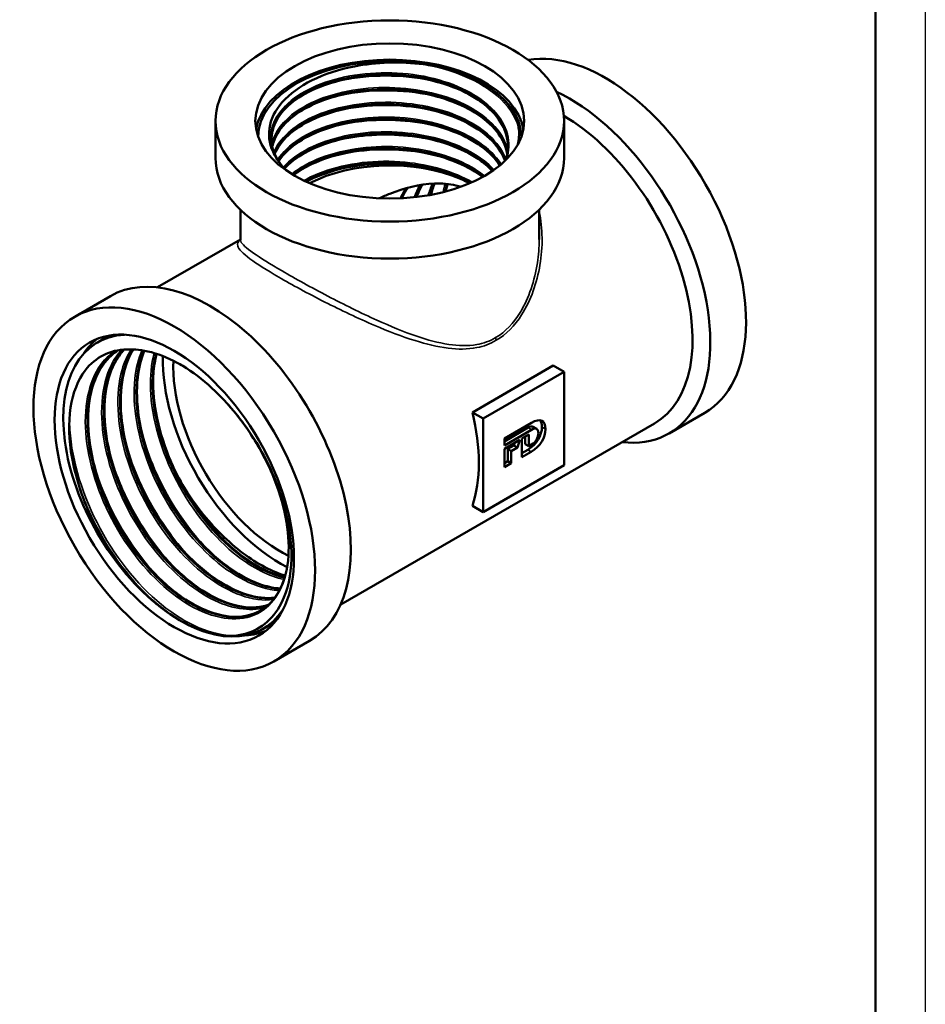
# Model space of a CAD drawing. Header units: millimetres. Extents: x -73 to 688, y -69 to 356.
# Tile 3 of 5: x 119 to 210, y 62 to 161. Entities that reach past the tile are written whole.
import ezdxf

# ---------------------------------------------------------------- set-up
doc = ezdxf.new("R2010")
doc.units = ezdxf.units.MM
for name, color, linetype, lineweight in [('Видимые тонкие (ГОСТ)', 7, 'Continuous', 35), ('Видимый контур (ГОСТ)', 7, 'Continuous', 50), ('Кромка (ГОСТ)', 7, 'Continuous', 50)]:
    doc.layers.add(name, color=color, linetype=linetype, lineweight=lineweight)

# ---------------------------------------------------------------- blocks, each defined once
blk = doc.blocks.new('Рамки ГОСТ_ граница 297x210')
at = {"layer": 'Кромка (ГОСТ)', "lineweight": 25}
blk.add_line((210, 297), (210, 0), dxfattribs=at)
at = {"layer": 'Кромка (ГОСТ)'}
blk.add_line((205, 5), (205, 292), dxfattribs=at)

msp = doc.modelspace()

# ---------------------------------------------------------------- linework, layer by layer
at = {"layer": 'Видимые тонкие (ГОСТ)'}
for p, q in [((170.462, 120.049), (170.108, 120.253)), ((171.857, 120.117), (171.504, 120.321)), ((170.437, 117.837), (170.083, 118.041))]:
    msp.add_line(p, q, dxfattribs=at)
msp.add_ellipse((167.21, 129.096), major_axis=(-0.252, 0.432), ratio=0.576682, start_param=0.782177, end_param=1.391387, dxfattribs=at)
for points, knots in [([(159.59, 156.765), (162.576, 156.251), (165.259, 155.107), (167.017, 153.584), (168.097, 152.649), (168.822, 151.576), (169.149, 150.463)], [2.615728, 2.615728, 2.615728, 2.615728, 3.321806, 3.321806, 3.321806, 3.755428, 3.755428, 3.755428, 3.755428]), ([(144.662, 147.65), (143.916, 149.2), (144.22, 150.906), (145.502, 152.34), (146.782, 153.773), (149.028, 154.922), (151.696, 155.494), (154.362, 156.066), (157.426, 156.056), (160.147, 155.454), (162.867, 154.852), (165.22, 153.662), (166.637, 152.158), (168.042, 150.667), (168.515, 148.88), (167.946, 147.209)], [0.523432, 0.523432, 0.523432, 0.523432, 1.246057, 1.246057, 1.246057, 1.968416, 1.968416, 1.968416, 2.690514, 2.690514, 2.690514, 3.412357, 3.412357, 3.412357, 4.12795, 4.12795, 4.12795, 4.12795]), ([(150.674, 154.99), (150.889, 155.044), (151.108, 155.094), (151.328, 155.141), (154.188, 155.749), (157.456, 155.75), (160.379, 155.131), (160.617, 155.08), (160.853, 155.026), (161.086, 154.967)], [8.203146, 8.203146, 8.203146, 8.203146, 8.2575127, 8.2575127, 8.2575127, 8.9616916, 8.9616916, 8.9616916, 9.0190463, 9.0190463, 9.0190463, 9.0190463]), ([(144.376, 148.826), (144.677, 149.991), (145.528, 151.111), (146.839, 152.025), (148.622, 153.269), (151.242, 154.121), (154.068, 154.362), (156.893, 154.604), (159.899, 154.233), (162.364, 153.325), (164.828, 152.418), (166.728, 150.981), (167.609, 149.347), (167.825, 148.947), (167.979, 148.537), (168.072, 148.121)], [7.208784, 7.208784, 7.208784, 7.208784, 7.738323, 7.738323, 7.738323, 8.458514, 8.458514, 8.458514, 9.178488, 9.178488, 9.178488, 9.898251, 9.898251, 9.898251, 10.074273, 10.074273, 10.074273, 10.074273]), ([(150.675, 153.506), (151.076, 153.607), (151.487, 153.696), (151.906, 153.772), (154.809, 154.3), (158.069, 154.214), (160.937, 153.521), (160.987, 153.509), (161.037, 153.497), (161.086, 153.485)], [14.4863314, 14.4863314, 14.4863314, 14.4863314, 14.5876906, 14.5876906, 14.5876906, 15.2900784, 15.2900784, 15.2900784, 15.3022317, 15.3022317, 15.3022317, 15.3022317]), ([(144.584, 147.962), (145.17, 149.314), (146.527, 150.557), (148.421, 151.448), (150.595, 152.47), (153.457, 153.018), (156.322, 152.947), (159.187, 152.877), (162.03, 152.188), (164.171, 151.033), (166.029, 150.03), (167.344, 148.683), (167.894, 147.236)], [13.586459, 13.586459, 13.586459, 13.586459, 14.212645, 14.212645, 14.212645, 14.931058, 14.931058, 14.931058, 15.649297, 15.649297, 15.649297, 16.272426, 16.272426, 16.272426, 16.272426]), ([(150.675, 152.023), (151.205, 152.156), (151.75, 152.268), (152.309, 152.358), (155.159, 152.818), (158.312, 152.691), (161.086, 152.002)], [20.7695167, 20.7695167, 20.7695167, 20.7695167, 20.9031812, 20.9031812, 20.9031812, 21.585417, 21.585417, 21.585417, 21.585417]), ([(144.96, 147.185), (145.936, 148.695), (147.931, 149.987), (150.459, 150.732), (152.987, 151.477), (156.026, 151.668), (158.84, 151.247), (161.652, 150.826), (164.215, 149.796), (165.907, 148.392), (166.53, 147.875), (167.034, 147.308), (167.407, 146.714)], [19.98014, 19.98014, 19.98014, 19.98014, 20.703413, 20.703413, 20.703413, 21.426472, 21.426472, 21.426472, 22.14899, 22.14899, 22.14899, 22.415214, 22.415214, 22.415214, 22.415214]), ([(150.677, 150.538), (151.553, 150.758), (152.474, 150.923), (153.42, 151.025), (155.962, 151.298), (158.668, 151.118), (161.086, 150.518)], [27.052702, 27.052702, 27.052702, 27.052702, 27.2739576, 27.2739576, 27.2739576, 27.8686023, 27.8686023, 27.8686023, 27.8686023]), ([(145.521, 146.428), (145.684, 146.61), (145.862, 146.787), (146.055, 146.959), (147.568, 148.31), (149.987, 149.327), (152.732, 149.754), (155.475, 150.18), (158.518, 150.011), (161.133, 149.275), (163.475, 148.616), (165.455, 147.505), (166.699, 146.158)], [26.382156, 26.382156, 26.382156, 26.382156, 26.473818, 26.473818, 26.473818, 27.193091, 27.193091, 27.193091, 27.911977, 27.911977, 27.911977, 28.555941, 28.555941, 28.555941, 28.555941]), ([(150.677, 149.055), (151.729, 149.318), (152.845, 149.503), (153.99, 149.596), (156.364, 149.789), (158.847, 149.589), (161.085, 149.034)], [33.3358873, 33.3358873, 33.3358873, 33.3358873, 33.6014167, 33.6014167, 33.6014167, 34.1517876, 34.1517876, 34.1517876, 34.1517876]), ([(146.374, 145.741), (146.776, 146.066), (147.229, 146.37), (147.731, 146.647), (149.757, 147.768), (152.539, 148.445), (155.408, 148.501), (158.273, 148.557), (161.198, 147.993), (163.481, 146.93), (164.335, 146.533), (165.097, 146.066), (165.746, 145.55)], [32.805039, 32.805039, 32.805039, 32.805039, 32.983349, 32.983349, 32.983349, 33.704142, 33.704142, 33.704142, 34.424046, 34.424046, 34.424046, 34.693602, 34.693602, 34.693602, 34.693602]), ([(150.677, 147.572), (151.948, 147.889), (153.312, 148.091), (154.705, 148.159), (156.858, 148.265), (159.07, 148.05), (161.084, 147.55)], [39.6190726, 39.6190726, 39.6190726, 39.6190726, 39.9395928, 39.9395928, 39.9395928, 40.4349729, 40.4349729, 40.4349729, 40.4349729]), ([(147.588, 145.08), (148.174, 145.417), (148.823, 145.719), (149.526, 145.976), (151.915, 146.85), (154.9, 147.201), (157.758, 146.931), (160.272, 146.693), (162.668, 145.975), (164.501, 144.916)], [39.248963, 39.248963, 39.248963, 39.248963, 39.461596, 39.461596, 39.461596, 40.184124, 40.184124, 40.184124, 40.81959, 40.81959, 40.81959, 40.81959]), ([(166.92, 129.03), (167.931, 129.622), (168.791, 130.529), (170.41, 133.076), (171.006, 134.832), (171.609, 138.417), (171.595, 140.269), (171.221, 141.986)], [-9.734769, -9.734769, -9.734769, -9.734769, -9.330907, -9.330907, -8.757837, -8.757837, -8.167457, -8.167457, -8.167457, -8.167457]), ([(141.219, 139.142), (140.966, 138.947), (140.875, 138.752), (141.047, 138.181), (141.446, 137.769), (142.867, 136.718), (143.846, 136.095), (146.397, 134.611), (148.005, 133.738), (151.328, 132.054), (153.029, 131.243), (156.082, 129.939), (157.442, 129.413), (159.896, 128.65), (160.999, 128.378), (163.064, 128.12), (164.032, 128.113), (165.646, 128.43), (166.308, 128.673), (166.92, 129.03)], [-3.938909, -3.938909, -3.938909, -3.938909, -3.524987, -3.524987, -2.973104, -2.973104, -2.46431, -2.46431, -1.909108, -1.909108, -1.375536, -1.375536, -0.939873, -0.939873, -0.5751, -0.5751, -0.244256, -0.244256, 0, 0, 0, 0]), ([(166.855, 129.3), (166.263, 128.954), (165.621, 128.725), (164.053, 128.442), (163.111, 128.472), (161.097, 128.776), (160.02, 129.073), (157.62, 129.889), (156.286, 130.442), (153.289, 131.798), (151.615, 132.633), (148.336, 134.349), (146.744, 135.228), (144.207, 136.702), (143.228, 137.309), (141.791, 138.313), (141.376, 138.691), (141.233, 139.04), (141.22, 139.096), (141.22, 139.148)], [0, 0, 0, 0, 0.244256, 0.244256, 0.5751, 0.5751, 0.939873, 0.939873, 1.375536, 1.375536, 1.909108, 1.909108, 2.46431, 2.46431, 2.973104, 2.973104, 3.524987, 3.524987, 3.638121, 3.638121, 3.638121, 3.638121]), ([(171.222, 139.15), (171.221, 138.373), (171.161, 137.59), (170.775, 135.048), (170.213, 133.296), (168.662, 130.768), (167.834, 129.873), (166.855, 129.3)], [8.505475, 8.505475, 8.505475, 8.505475, 8.757837, 8.757837, 9.330907, 9.330907, 9.734769, 9.734769, 9.734769, 9.734769]), ([(140.494, 121.992), (142.638, 119.432), (144.351, 116.278), (145.275, 113.218), (146.199, 110.159), (146.329, 107.215), (145.648, 105.031), (144.968, 102.847), (143.484, 101.438), (141.529, 101.114), (139.574, 100.79), (137.163, 101.554), (134.828, 103.248), (132.494, 104.941), (130.253, 107.553), (128.601, 110.527), (126.949, 113.5), (125.898, 116.815), (125.688, 119.763), (125.477, 122.711), (126.108, 125.274), (127.457, 126.905), (127.796, 127.315), (128.18, 127.666), (128.603, 127.955)], [0.523357, 0.523357, 0.523357, 0.523357, 1.203245, 1.203245, 1.203245, 1.88295, 1.88295, 1.88295, 2.562475, 2.562475, 2.562475, 3.241825, 3.241825, 3.241825, 3.921004, 3.921004, 3.921004, 4.600015, 4.600015, 4.600015, 5.278862, 5.278862, 5.278862, 5.449637, 5.449637, 5.449637, 5.449637]), ([(143.708, 102.18), (142.147, 101.75), (140.242, 102.05), (138.287, 103.059), (135.952, 104.264), (133.562, 106.473), (131.642, 109.219), (129.722, 111.964), (128.287, 115.226), (127.656, 118.312), (127.004, 121.506), (127.221, 124.487), (128.271, 126.58), (128.555, 127.147), (128.9, 127.647), (129.297, 128.077)], [8.781046, 8.781046, 8.781046, 8.781046, 9.348735, 9.348735, 9.348735, 10.026549, 10.026549, 10.026549, 10.70423, 10.70423, 10.70423, 11.405458, 11.405458, 11.405458, 11.5952, 11.5952, 11.5952, 11.5952]), ([(144.519, 102.97), (143.527, 102.858), (142.43, 103), (141.288, 103.406), (138.989, 104.223), (136.522, 106.1), (134.434, 108.637), (132.346, 111.173), (130.652, 114.352), (129.73, 117.493), (128.809, 120.632), (128.666, 123.712), (129.345, 126.074), (129.564, 126.834), (129.867, 127.518), (130.244, 128.115)], [15.160392, 15.160392, 15.160392, 15.160392, 15.498549, 15.498549, 15.498549, 16.179196, 16.179196, 16.179196, 16.859448, 16.859448, 16.859448, 17.539323, 17.539323, 17.539323, 17.758068, 17.758068, 17.758068, 17.758068]), ([(145.134, 103.881), (144.961, 103.891), (144.785, 103.908), (144.607, 103.932), (142.436, 104.226), (139.962, 105.603), (137.726, 107.775), (135.472, 109.965), (133.478, 112.949), (132.192, 116.083), (130.908, 119.212), (130.34, 122.469), (130.623, 125.152), (130.735, 126.209), (130.979, 127.175), (131.341, 128.021)], [21.555887, 21.555887, 21.555887, 21.555887, 21.611516, 21.611516, 21.611516, 22.289187, 22.289187, 22.289187, 22.972527, 22.972527, 22.972527, 23.654896, 23.654896, 23.654896, 23.923945, 23.923945, 23.923945, 23.923945]), ([(145.604, 104.995), (144.108, 105.332), (142.501, 106.132), (140.943, 107.34), (138.613, 109.146), (136.411, 111.851), (134.829, 114.876), (133.25, 117.893), (132.299, 121.207), (132.194, 124.109), (132.147, 125.428), (132.274, 126.657), (132.562, 127.748)], [27.960064, 27.960064, 27.960064, 27.960064, 28.415723, 28.415723, 28.415723, 29.097147, 29.097147, 29.097147, 29.776967, 29.776967, 29.776967, 30.085882, 30.085882, 30.085882, 30.085882]), ([(141.043, 99.396), (138.866, 99.221), (136.251, 100.192), (133.75, 102.113), (131.249, 104.034), (128.879, 106.893), (127.141, 110.107), (125.404, 113.32), (124.31, 116.866), (124.097, 120.02), (124.07, 120.421), (124.057, 120.816), (124.058, 121.202)], [2.615652, 2.615652, 2.615652, 2.615652, 3.279772, 3.279772, 3.279772, 3.943716, 3.943716, 3.943716, 4.60749, 4.60749, 4.60749, 4.691875, 4.691875, 4.691875, 4.691875]), ([(137.958, 107.981), (135.924, 110.095), (134.109, 112.775), (132.814, 115.62), (132.259, 116.839), (131.8, 118.085), (131.447, 119.323)], [28.6234475, 28.6234475, 28.6234475, 28.6234475, 29.1943382, 29.1943382, 29.1943382, 29.4388139, 29.4388139, 29.4388139, 29.4388139]), ([(136.324, 107.041), (135.566, 107.825), (134.837, 108.686), (134.156, 109.609), (132.223, 112.227), (130.686, 115.328), (129.808, 118.38)], [22.3402622, 22.3402622, 22.3402622, 22.3402622, 22.5527644, 22.5527644, 22.5527644, 23.1556286, 23.1556286, 23.1556286, 23.1556286]), ([(134.69, 106.095), (132.838, 108.02), (131.166, 110.409), (129.906, 112.971), (129.189, 114.429), (128.607, 115.938), (128.179, 117.435)], [16.0570769, 16.0570769, 16.0570769, 16.0570769, 16.576712, 16.576712, 16.576712, 16.8724433, 16.8724433, 16.8724433, 16.8724433]), ([(133.055, 105.152), (132.562, 105.661), (132.082, 106.203), (131.619, 106.774), (129.4, 109.515), (127.601, 112.909), (126.605, 116.266), (126.583, 116.341), (126.561, 116.417), (126.539, 116.492)], [9.7738915, 9.7738915, 9.7738915, 9.7738915, 9.9119532, 9.9119532, 9.9119532, 10.5743511, 10.5743511, 10.5743511, 10.589258, 10.589258, 10.589258, 10.589258]), ([(135.218, 100.842), (132.678, 102.366), (130.144, 104.916), (128.15, 107.972), (126.757, 110.109), (125.633, 112.484), (124.885, 114.849)], [3.138732, 3.138732, 3.138732, 3.138732, 3.801682, 3.801682, 3.801682, 4.265088, 4.265088, 4.265088, 4.265088])]:
    msp.add_open_spline(points, degree=3, knots=knots, dxfattribs=at)
for points in [[(165.542, 154.851), (166.909, 154.032), (167.964, 153.035), (168.629, 151.956)], [(159.218, 144.617), (159.01, 144.242), (158.828, 143.837), (158.676, 143.405)], [(160.473, 144.765), (160.322, 144.398), (160.193, 144.008), (160.086, 143.599)], [(161.779, 144.754), (161.703, 144.482), (161.637, 144.201), (161.581, 143.913)], [(163.155, 144.518), (163.147, 144.47), (163.139, 144.421), (163.132, 144.372)], [(139.594, 108.93), (138.42, 110.146), (137.316, 111.546), (136.347, 113.066)]]:
    msp.add_open_spline(points, degree=3, dxfattribs=at)
at = {"layer": 'Видимый контур (ГОСТ)'}
for p, q in [((138.721, 151.072), (138.721, 147.352)), ((173.721, 151.072), (173.721, 147.352)), ((141.221, 142.147), (141.221, 139.149)), ((171.221, 142.147), (171.221, 139.149)), ((141.221, 139.163), (132.892, 134.355)), ((128.173, 133.478), (124.583, 131.405)), ((127.687, 129.295), (126.874, 128.825)), ((172.646, 126.484), (164.514, 121.789)), ((173.721, 125.863), (165.59, 121.168)), ((173.721, 125.863), (172.646, 126.484)), ((173.721, 116.473), (173.721, 125.863)), ((164.514, 121.789), (165.59, 121.168)), ((187.858, 121.749), (184.269, 119.677)), ((165.59, 121.168), (165.59, 111.778)), ((167.727, 119.175), (170.451, 120.748)), ((182.815, 120.685), (151.292, 102.485)), ((170.108, 120.253), (167.727, 118.878)), ((170.462, 120.049), (167.727, 118.47)), ((170.977, 120.131), (170.624, 120.335)), ((167.727, 118.47), (167.727, 119.175)), ((167.727, 118.14), (169.275, 119.034)), ((168.772, 118.743), (168.69, 118.473)), ((169.275, 119.034), (169.043, 118.269)), ((169.49, 119.158), (170.181, 119.557)), ((169.49, 117.29), (169.49, 119.158)), ((169.827, 119.352), (169.827, 118.606)), ((170.181, 119.557), (170.181, 118.402)), ((167.727, 116.273), (167.727, 118.14)), ((168.69, 118.473), (168.064, 118.112)), ((168.418, 117.908), (168.064, 118.112)), ((168.064, 118.112), (168.064, 116.875)), ((169.043, 118.269), (168.418, 117.908)), ((168.418, 117.908), (168.418, 116.671)), ((169.043, 118.269), (168.69, 118.473)), ((170.083, 118.041), (169.49, 117.698)), ((170.437, 117.837), (169.49, 117.29)), ((170.181, 118.402), (169.827, 118.606)), ((170.181, 118.402), (170.462, 118.564)), ((168.064, 116.875), (167.727, 116.681)), ((168.418, 116.671), (168.064, 116.875)), ((165.59, 111.778), (173.721, 116.473)), ((168.418, 116.671), (167.727, 116.273)), ((164.514, 112.399), (165.59, 111.778)), ((144.307, 100.508), (143.494, 100.038)), ((148.173, 98.837), (144.583, 96.764))]:
    msp.add_line(p, q, dxfattribs=at)
for centre, major_axis in [((156.221, 151.072), (-17.5, 0)), ((156.221, 151.072), (-13.5, 0)), ((134.583, 114.085), (-10, 17.321)), ((134.583, 114.085), (-8.5, 14.722))]:
    msp.add_ellipse(centre, major_axis=major_axis, ratio=0.57735, dxfattribs=at)
for centre, major_axis, start_param, end_param in [((177.858, 139.07), (10, -17.321), 0, 2.934694), ((156.221, 149.439), (-13.5, 0), 3.246542, 6.178236), ((156.221, 149.439), (-13.22, 0), 3.148525, 6.276253), ((156.221, 149.439), (13.22, 0), 0.006932, 3.134661), ((174.269, 136.997), (10, -17.321), 5.880469, 8.731758), ((173.615, 136.62), (9.2, -15.935), 0, 2.349922), ((156.221, 147.352), (17.5, 0), 3.141593, 6.283185), ((156.221, 139.641), (12.055, 0), 0.940177, 2.3028), ((167.251, 132.946), (-7.572, 13.116), 0.283663, 0.402212), ((138.173, 116.157), (10, -17.321), 0, 3.141593), ((135.184, 114.432), (-8.31, 14.393), 5.995672, 9.712291), ((135.997, 114.901), (-8.5, 14.722), 0.083285, 0.282622), ((135.997, 114.901), (-8.31, 14.393), 6.232368, 6.283185), ((145.19, 120.208), (8.31, -14.393), 3.8932, 5.559498), ((145.19, 120.208), (7.572, -13.116), 3.878986, 5.578024), ((135.184, 114.432), (-7.454, 12.911), 5.474253, 5.527043), ((152.155, 124.23), (9.2, -15.935), 0.467574, 1.103222), ((135.997, 114.901), (8.31, -14.393), 0, 0.050817), ((135.997, 114.901), (8.5, -14.722), 6.000563, 6.1999)]:
    msp.add_ellipse(centre, major_axis=major_axis, ratio=0.57735, start_param=start_param, end_param=end_param, dxfattribs=at)
for points, knots in [([(144.662, 147.65), (144.186, 148.514), (144.009, 149.423), (144.265, 151.247), (144.707, 152.143), (146.17, 153.803), (147.185, 154.548), (149.672, 155.784), (151.126, 156.259), (153.797, 156.773), (154.941, 156.897), (157.27, 156.967), (158.444, 156.911), (159.59, 156.765)], [0, 0, 0, 0, 0.47109, 0.47109, 0.950435, 0.950435, 1.438032, 1.438032, 1.93388, 1.93388, 2.281178, 2.281178, 2.632446, 2.632446, 2.632446, 2.632446]), ([(159.59, 156.765), (160.206, 156.686), (161.166, 156.528), (163.48, 155.86), (164.585, 155.401), (165.542, 154.851)], [0, 0, 0, 0, 0.189289, 0.189289, 0.3951557, 0.3951557, 0.3951557, 0.3951557]), ([(168.089, 148.288), (168.177, 149.942), (167.261, 151.61), (165.544, 152.922), (163.781, 154.269), (161.189, 155.23), (158.389, 155.587), (155.573, 155.945), (152.573, 155.69), (150.116, 154.897), (147.672, 154.108), (145.787, 152.794), (144.915, 151.284), (144.502, 150.568), (144.318, 149.812), (144.36, 149.059)], [-3.959569, -3.959569, -3.959569, -3.959569, -3.25917, -3.25917, -3.25917, -2.539842, -2.539842, -2.539842, -1.816305, -1.816305, -1.816305, -1.096309, -1.096309, -1.096309, -0.754988, -0.754988, -0.754988, -0.754988]), ([(144.348, 149.253), (144.356, 150.64), (145.159, 152.025), (146.627, 153.138), (148.314, 154.416), (150.866, 155.322), (153.663, 155.622), (156.458, 155.921), (159.474, 155.61), (161.977, 154.752), (164.48, 153.894), (166.45, 152.496), (167.409, 150.883), (167.861, 150.122), (168.086, 149.317), (168.087, 148.512)], [7.069631, 7.069631, 7.069631, 7.069631, 7.698787, 7.698787, 7.698787, 8.422273, 8.422273, 8.422273, 9.145502, 9.145502, 9.145502, 9.868479, 9.868479, 9.868479, 10.209199, 10.209199, 10.209199, 10.209199]), ([(168.089, 148.736), (168.047, 149.502), (167.786, 150.276), (166.868, 151.705), (166.211, 152.38), (164.6, 153.552), (163.631, 154.068), (161.503, 154.889), (160.317, 155.205), (157.874, 155.605), (156.586, 155.693), (154.07, 155.634), (152.811, 155.486), (150.482, 154.979), (149.382, 154.612), (147.481, 153.715), (146.654, 153.174), (145.373, 151.992), (144.902, 151.339), (144.468, 150.27), (144.374, 149.858), (144.351, 149.447)], [0, 0, 0, 0, 0.395653, 0.395653, 0.780534, 0.780534, 1.15876, 1.15876, 1.536223, 1.536223, 1.91451, 1.91451, 2.293275, 2.293275, 2.671906, 2.671906, 3.049793, 3.049793, 3.426987, 3.426987, 3.655494, 3.655494, 3.655494, 3.655494]), ([(168.021, 147.779), (167.876, 148.608), (167.49, 149.422), (166.874, 150.172), (165.61, 151.711), (163.385, 152.969), (160.738, 153.655), (158.095, 154.339), (155.054, 154.447), (152.352, 153.967), (149.653, 153.486), (147.315, 152.423), (145.902, 151.048), (145.109, 150.276), (144.611, 149.409), (144.429, 148.522)], [-10.105102, -10.105102, -10.105102, -10.105102, -9.752705, -9.752705, -9.752705, -9.02963, -9.02963, -9.02963, -8.30752, -8.30752, -8.30752, -7.586297, -7.586297, -7.586297, -7.181499, -7.181499, -7.181499, -7.181499]), ([(165.542, 154.851), (166.499, 154.301), (167.301, 153.666), (168.416, 152.396), (168.718, 151.863), (168.89, 151.425)], [0, 0, 0, 0, 0.4049423, 0.4049423, 0.7412843, 0.7412843, 0.7412843, 0.7412843]), ([(144.423, 148.516), (144.429, 148.547), (144.436, 148.578), (144.443, 148.608), (144.808, 150.187), (146.235, 151.679), (148.38, 152.712), (150.524, 153.743), (153.367, 154.305), (156.222, 154.248), (159.077, 154.191), (161.918, 153.516), (164.062, 152.371), (166.205, 151.226), (167.631, 149.622), (167.997, 147.931), (168.009, 147.879), (168.019, 147.826), (168.029, 147.773)], [13.465748, 13.465748, 13.465748, 13.465748, 13.479766, 13.479766, 13.479766, 14.201337, 14.201337, 14.201337, 14.922691, 14.922691, 14.922691, 15.643833, 15.643833, 15.643833, 16.364767, 16.364767, 16.364767, 16.387299, 16.387299, 16.387299, 16.387299]), ([(168.028, 147.769), (167.92, 148.364), (167.681, 148.955), (166.868, 150.222), (166.211, 150.897), (164.6, 152.07), (163.631, 152.585), (161.503, 153.406), (160.317, 153.723), (157.874, 154.122), (156.586, 154.21), (154.07, 154.151), (152.811, 154.003), (150.482, 153.496), (149.382, 153.13), (147.481, 152.233), (146.654, 151.691), (145.373, 150.509), (144.902, 149.856), (144.541, 148.967), (144.471, 148.74), (144.424, 148.513)], [0.088736, 0.088736, 0.088736, 0.088736, 0.395653, 0.395653, 0.780534, 0.780534, 1.15876, 1.15876, 1.536223, 1.536223, 1.91451, 1.91451, 2.293275, 2.293275, 2.671906, 2.671906, 3.049793, 3.049793, 3.426987, 3.426987, 3.553835, 3.553835, 3.553835, 3.553835]), ([(167.817, 147.081), (167.809, 147.101), (167.802, 147.121), (167.794, 147.141), (167.155, 148.803), (165.475, 150.321), (163.159, 151.34), (160.844, 152.359), (157.914, 152.872), (155.075, 152.77), (152.237, 152.668), (149.515, 151.953), (147.564, 150.809), (146.137, 149.974), (145.132, 148.915), (144.656, 147.786)], [-16.276232, -16.276232, -16.276232, -16.276232, -16.267611, -16.267611, -16.267611, -15.546575, -15.546575, -15.546575, -14.825944, -14.825944, -14.825944, -14.105701, -14.105701, -14.105701, -13.579225, -13.579225, -13.579225, -13.579225]), ([(144.657, 147.78), (144.748, 148.001), (144.86, 148.219), (144.992, 148.434), (145.92, 149.932), (147.852, 151.224), (150.326, 151.984), (152.798, 152.744), (155.79, 152.965), (158.581, 152.582), (161.372, 152.198), (163.939, 151.213), (165.665, 149.848), (166.703, 149.028), (167.432, 148.075), (167.806, 147.076)], [19.863492, 19.863492, 19.863492, 19.863492, 19.966487, 19.966487, 19.966487, 20.686274, 20.686274, 20.686274, 21.405887, 21.405887, 21.405887, 22.125331, 22.125331, 22.125331, 22.557945, 22.557945, 22.557945, 22.557945]), ([(167.808, 147.073), (167.684, 147.4), (167.521, 147.722), (166.868, 148.739), (166.211, 149.414), (164.6, 150.587), (163.631, 151.102), (161.503, 151.923), (160.317, 152.24), (157.874, 152.639), (156.586, 152.727), (154.07, 152.669), (152.811, 152.521), (150.482, 152.013), (149.382, 151.647), (147.481, 150.75), (146.654, 150.208), (145.393, 149.045), (144.933, 148.415), (144.658, 147.771)], [0.224766, 0.224766, 0.224766, 0.224766, 0.395653, 0.395653, 0.780534, 0.780534, 1.15876, 1.15876, 1.536223, 1.536223, 1.91451, 1.91451, 2.293275, 2.293275, 2.671906, 2.671906, 3.049793, 3.049793, 3.414959, 3.414959, 3.414959, 3.414959]), ([(167.294, 146.619), (166.788, 147.406), (166.052, 148.143), (165.119, 148.781), (163.219, 150.079), (160.515, 150.958), (157.667, 151.217), (154.821, 151.475), (151.856, 151.113), (149.493, 150.232), (147.46, 149.474), (145.888, 148.338), (145.047, 147.049)], [-22.40897, -22.40897, -22.40897, -22.40897, -22.052845, -22.052845, -22.052845, -21.32786, -21.32786, -21.32786, -20.603437, -20.603437, -20.603437, -19.980027, -19.980027, -19.980027, -19.980027]), ([(145.056, 147.042), (145.325, 147.46), (145.669, 147.863), (146.086, 148.241), (147.58, 149.597), (149.991, 150.621), (152.732, 151.051), (155.471, 151.48), (158.515, 151.311), (161.124, 150.57), (163.732, 149.831), (165.883, 148.527), (167.055, 146.962), (167.14, 146.848), (167.221, 146.732), (167.296, 146.616)], [26.264334, 26.264334, 26.264334, 26.264334, 26.466314, 26.466314, 26.466314, 27.190736, 27.190736, 27.190736, 27.914616, 27.914616, 27.914616, 28.637972, 28.637972, 28.637972, 28.690793, 28.690793, 28.690793, 28.690793]), ([(167.285, 146.606), (166.834, 147.291), (166.19, 147.946), (164.6, 149.104), (163.631, 149.62), (161.503, 150.441), (160.317, 150.757), (157.874, 151.157), (156.586, 151.245), (154.07, 151.186), (152.811, 151.038), (150.482, 150.53), (149.382, 150.164), (147.481, 149.267), (146.654, 148.725), (145.634, 147.784), (145.314, 147.412), (145.06, 147.028)], [0.405612, 0.405612, 0.405612, 0.405612, 0.780534, 0.780534, 1.15876, 1.15876, 1.536223, 1.536223, 1.91451, 1.91451, 2.293275, 2.293275, 2.671906, 2.671906, 3.049793, 3.049793, 3.273416, 3.273416, 3.273416, 3.273416]), ([(166.571, 146.068), (165.175, 147.559), (162.854, 148.741), (160.167, 149.344), (157.479, 149.947), (154.449, 149.967), (151.805, 149.412), (149.16, 148.857), (146.925, 147.733), (145.634, 146.323), (145.631, 146.32), (145.627, 146.316), (145.624, 146.312)], [-28.547506, -28.547506, -28.547506, -28.547506, -27.827687, -27.827687, -27.827687, -27.1079, -27.1079, -27.1079, -26.388286, -26.388286, -26.388286, -26.386361, -26.386361, -26.386361, -26.386361]), ([(145.637, 146.303), (146.169, 146.887), (146.853, 147.425), (147.67, 147.891), (149.648, 149.02), (152.387, 149.715), (155.228, 149.796), (158.068, 149.877), (160.984, 149.342), (163.276, 148.308), (164.616, 147.704), (165.736, 146.931), (166.557, 146.06)], [32.67073, 32.67073, 32.67073, 32.67073, 32.968229, 32.968229, 32.968229, 33.688473, 33.688473, 33.688473, 34.408349, 34.408349, 34.408349, 34.829335, 34.829335, 34.829335, 34.829335]), ([(166.542, 146.048), (166.208, 146.396), (165.824, 146.729), (164.6, 147.621), (163.631, 148.137), (161.503, 148.958), (160.317, 149.274), (157.874, 149.674), (156.586, 149.762), (154.07, 149.703), (152.811, 149.555), (150.482, 149.047), (149.382, 148.681), (147.481, 147.784), (146.654, 147.242), (145.884, 146.532), (145.762, 146.411), (145.647, 146.287)], [0.578645, 0.578645, 0.578645, 0.578645, 0.780534, 0.780534, 1.15876, 1.15876, 1.536223, 1.536223, 1.91451, 1.91451, 2.293275, 2.293275, 2.671906, 2.671906, 3.049793, 3.049793, 3.125776, 3.125776, 3.125776, 3.125776]), ([(144.351, 149.059), (144.39, 148.343), (144.65, 147.619), (145.252, 146.748), (145.403, 146.557), (145.572, 146.37)], [0, 0, 0, 0, 0.3980749, 0.3980749, 0.5128261, 0.5128261, 0.5128261, 0.5128261]), ([(165.592, 145.463), (164.698, 146.156), (163.597, 146.756), (162.349, 147.219), (159.903, 148.127), (156.913, 148.501), (154.103, 148.263), (151.293, 148.026), (148.687, 147.181), (146.914, 145.946), (146.777, 145.85), (146.645, 145.753), (146.518, 145.653)], [-34.682559, -34.682559, -34.682559, -34.682559, -34.314408, -34.314408, -34.314408, -33.592836, -33.592836, -33.592836, -32.871482, -32.871482, -32.871482, -32.815721, -32.815721, -32.815721, -32.815721]), ([(146.534, 145.644), (147.418, 146.334), (148.538, 146.927), (149.826, 147.372), (152.232, 148.203), (155.204, 148.509), (158.025, 148.201), (160.844, 147.895), (163.487, 146.979), (165.32, 145.66), (165.411, 145.594), (165.501, 145.528), (165.588, 145.46)], [39.100374, 39.100374, 39.100374, 39.100374, 39.486654, 39.486654, 39.486654, 40.207877, 40.207877, 40.207877, 40.92829, 40.92829, 40.92829, 40.964316, 40.964316, 40.964316, 40.964316]), ([(145.832, 146.094), (145.774, 146.153), (145.717, 146.212), (145.151, 146.819), (144.852, 147.305), (144.662, 147.65)], [0.3293018, 0.3293018, 0.3293018, 0.3293018, 0.3644292, 0.3644292, 0.6869201, 0.6869201, 0.6869201, 0.6869201]), ([(165.554, 145.441), (165.503, 145.48), (165.451, 145.519), (164.6, 146.138), (163.631, 146.654), (161.503, 147.475), (160.317, 147.791), (157.874, 148.191), (156.586, 148.279), (154.07, 148.22), (152.811, 148.072), (150.482, 147.564), (149.382, 147.198), (147.732, 146.42), (147.101, 146.04), (146.561, 145.627)], [0.755578, 0.755578, 0.755578, 0.755578, 0.780534, 0.780534, 1.15876, 1.15876, 1.536223, 1.536223, 1.91451, 1.91451, 2.293275, 2.293275, 2.671906, 2.671906, 2.949602, 2.949602, 2.949602, 2.949602]), ([(167.858, 147.122), (167.89, 147.215), (167.919, 147.308), (168.025, 147.695), (168.073, 147.991), (168.089, 148.288)], [3.4550656, 3.4550656, 3.4550656, 3.4550656, 3.5037039, 3.5037039, 3.6567443, 3.6567443, 3.6567443, 3.6567443]), ([(164.312, 144.833), (162.256, 145.993), (159.503, 146.712), (156.696, 146.833), (153.835, 146.956), (150.943, 146.457), (148.722, 145.47), (148.389, 145.322), (148.071, 145.162), (147.77, 144.994)], [-40.805008, -40.805008, -40.805008, -40.805008, -40.095387, -40.095387, -40.095387, -39.371901, -39.371901, -39.371901, -39.263247, -39.263247, -39.263247, -39.263247]), ([(147.787, 144.985), (148.985, 145.648), (150.439, 146.166), (152.03, 146.478), (154.697, 147.002), (157.729, 146.947), (160.397, 146.311), (161.837, 145.968), (163.165, 145.458), (164.293, 144.823)], [45.548063, 45.548063, 45.548063, 45.548063, 45.977869, 45.977869, 45.977869, 46.697865, 46.697865, 46.697865, 47.086592, 47.086592, 47.086592, 47.086592]), ([(164.245, 144.804), (163.664, 145.124), (163.031, 145.412), (161.284, 146.057), (160.088, 146.36), (157.633, 146.731), (156.342, 146.804), (153.831, 146.715), (152.578, 146.553), (150.269, 146.018), (149.184, 145.639), (148.108, 145.11), (147.969, 145.038), (147.834, 144.964)], [0.530182, 0.530182, 0.530182, 0.530182, 0.765013, 0.765013, 1.142524, 1.142524, 1.520857, 1.520857, 1.899632, 1.899632, 2.278233, 2.278233, 2.335535, 2.335535, 2.335535, 2.335535]), ([(155.15, 143.301), (155.51, 143.466), (155.867, 143.619), (157.658, 144.324), (159.232, 144.732), (161.466, 144.807), (162.191, 144.745), (163.039, 144.553), (163.204, 144.509), (163.367, 144.459)], [4.7591365, 4.7591365, 4.7591365, 4.7591365, 4.8767226, 4.8767226, 5.3554722, 5.3554722, 5.5948469, 5.5948469, 5.6543077, 5.6543077, 5.6543077, 5.6543077]), ([(158.903, 143.433), (158.963, 143.607), (159.029, 143.777), (159.1, 143.941), (159.207, 144.193), (159.325, 144.433), (159.454, 144.661)], [-32.6764003, -32.6764003, -32.6764003, -32.6764003, -32.6235992, -32.6235992, -32.6235992, -32.5431156, -32.5431156, -32.5431156, -32.5431156]), ([(159.474, 144.665), (159.449, 144.619), (159.424, 144.572), (159.223, 144.188), (159.068, 143.824), (158.935, 143.437)], [0.472366, 0.472366, 0.472366, 0.472366, 0.4969194, 0.4969194, 0.6720532, 0.6720532, 0.6720532, 0.6720532]), ([(157.429, 143.309), (157.518, 143.498), (157.613, 143.679), (157.819, 144.032), (157.93, 144.202), (158.047, 144.365)], [2.8094782, 2.8094782, 2.8094782, 2.8094782, 2.9056723, 2.9056723, 3.0039483, 3.0039483, 3.0039483, 3.0039483]), ([(141.221, 139.149), (141.221, 139.142), (141.219, 139.13), (141.215, 139.117), (141.213, 139.114), (141.213, 139.114)], [3.638121, 3.638121, 3.638121, 3.638121, 3.7213655, 3.7213655, 3.7767756, 3.7767756, 3.7767756, 3.7767756]), ([(129.384, 106.089), (128.11, 107.752), (127.005, 109.594), (125.274, 113.403), (124.657, 115.33), (123.991, 119.016), (123.939, 120.741), (124.4, 123.763), (124.899, 125.038), (126.155, 126.678), (126.772, 127.196), (128.184, 127.904), (128.971, 128.095), (129.822, 128.118)], [0, 0, 0, 0, 0.638886, 0.638886, 1.267257, 1.267257, 1.88511, 1.88511, 2.492442, 2.492442, 2.905672, 2.905672, 3.313839, 3.313839, 3.313839, 3.313839]), ([(143.248, 101.883), (142.438, 101.417), (141.49, 101.191), (140.45, 101.234), (138.353, 101.319), (135.899, 102.493), (133.631, 104.509), (131.365, 106.524), (129.301, 109.367), (127.9, 112.43), (126.499, 115.492), (125.771, 118.752), (125.885, 121.513), (125.999, 124.274), (126.955, 126.516), (128.559, 127.763), (128.681, 127.857), (128.805, 127.946), (128.934, 128.028)], [8.640334, 8.640334, 8.640334, 8.640334, 8.977696, 8.977696, 8.977696, 9.658197, 9.658197, 9.658197, 10.33853, 10.33853, 10.33853, 11.018699, 11.018699, 11.018699, 11.698708, 11.698708, 11.698708, 11.75013, 11.75013, 11.75013, 11.75013]), ([(128.932, 128.027), (128.721, 127.892), (128.52, 127.742), (128.328, 127.577), (126.772, 126.233), (125.889, 123.895), (125.86, 121.066), (125.831, 118.245), (126.651, 114.956), (128.128, 111.908), (129.602, 108.867), (131.719, 106.087), (134.008, 104.163), (136.293, 102.243), (138.732, 101.189), (140.785, 101.221), (141.774, 101.237), (142.67, 101.504), (143.432, 101.995)], [-5.468508, -5.468508, -5.468508, -5.468508, -5.384233, -5.384233, -5.384233, -4.699756, -4.699756, -4.699756, -4.017134, -4.017134, -4.017134, -3.336102, -3.336102, -3.336102, -2.6564, -2.6564, -2.6564, -2.329257, -2.329257, -2.329257, -2.329257]), ([(128.934, 128.029), (128.13, 127.508), (127.454, 126.745), (126.471, 124.864), (126.146, 123.729), (125.873, 121.245), (125.916, 119.871), (126.351, 117.044), (126.748, 115.556), (127.84, 112.648), (128.549, 111.191), (130.186, 108.488), (131.135, 107.209), (133.146, 104.989), (134.233, 104.019), (136.4, 102.505), (137.508, 101.941), (139.598, 101.28), (140.605, 101.173), (142.061, 101.365), (142.587, 101.527), (143.062, 101.772)], [0.002998, 0.002998, 0.002998, 0.002998, 0.496919, 0.496919, 0.980338, 0.980338, 1.455221, 1.455221, 1.929079, 1.929079, 2.403984, 2.403984, 2.879505, 2.879505, 3.354864, 3.354864, 3.829283, 3.829283, 4.302802, 4.302802, 4.60013, 4.60013, 4.60013, 4.60013]), ([(129.529, 128.102), (129.353, 127.914), (129.187, 127.712), (129.031, 127.496), (127.785, 125.758), (127.271, 123.124), (127.587, 120.152), (127.906, 117.157), (129.067, 113.839), (130.803, 110.92), (132.536, 108.004), (134.83, 105.505), (137.171, 103.962), (139.508, 102.42), (141.875, 101.842), (143.743, 102.345), (143.832, 102.369), (143.921, 102.396), (144.008, 102.425)], [-11.601133, -11.601133, -11.601133, -11.601133, -11.516666, -11.516666, -11.516666, -10.837688, -10.837688, -10.837688, -10.153075, -10.153075, -10.153075, -9.469433, -9.469433, -9.469433, -8.786692, -8.786692, -8.786692, -8.753978, -8.753978, -8.753978, -8.753978]), ([(144.013, 102.431), (143.858, 102.379), (143.699, 102.335), (143.536, 102.299), (141.641, 101.879), (139.27, 102.534), (136.948, 104.129), (134.627, 105.723), (132.37, 108.247), (130.678, 111.163), (128.932, 114.172), (127.801, 117.578), (127.559, 120.609), (127.322, 123.571), (127.933, 126.155), (129.273, 127.802), (129.358, 127.906), (129.445, 128.007), (129.536, 128.103)], [15.038133, 15.038133, 15.038133, 15.038133, 15.09649, 15.09649, 15.09649, 15.775622, 15.775622, 15.775622, 16.454621, 16.454621, 16.454621, 17.155229, 17.155229, 17.155229, 17.839909, 17.839909, 17.839909, 17.883209, 17.883209, 17.883209, 17.883209]), ([(129.544, 128.104), (129.18, 127.709), (128.86, 127.251), (128.106, 125.808), (127.78, 124.672), (127.508, 122.189), (127.551, 120.815), (127.986, 117.987), (128.382, 116.5), (129.474, 113.591), (130.183, 112.134), (131.821, 109.432), (132.769, 108.153), (134.78, 105.932), (135.867, 104.962), (138.035, 103.448), (139.143, 102.885), (141.232, 102.224), (142.239, 102.117), (143.44, 102.275), (143.735, 102.342), (144.017, 102.433)], [0.230454, 0.230454, 0.230454, 0.230454, 0.496919, 0.496919, 0.980338, 0.980338, 1.455221, 1.455221, 1.929079, 1.929079, 2.403984, 2.403984, 2.879505, 2.879505, 3.354864, 3.354864, 3.829283, 3.829283, 4.302802, 4.302802, 4.464777, 4.464777, 4.464777, 4.464777]), ([(144.674, 103.163), (143.22, 102.989), (141.535, 103.378), (139.822, 104.31), (137.49, 105.578), (135.121, 107.844), (133.243, 110.623), (131.366, 113.4), (129.993, 116.67), (129.434, 119.73), (128.876, 122.79), (129.135, 125.619), (130.169, 127.613), (130.259, 127.786), (130.355, 127.952), (130.456, 128.113)], [21.437565, 21.437565, 21.437565, 21.437565, 21.938168, 21.938168, 21.938168, 22.61973, 22.61973, 22.61973, 23.300914, 23.300914, 23.300914, 23.981734, 23.981734, 23.981734, 24.040816, 24.040816, 24.040816, 24.040816]), ([(130.448, 128.111), (130.247, 127.795), (130.067, 127.452), (129.911, 127.086), (129.002, 124.956), (128.888, 122.028), (129.581, 118.933), (130.274, 115.839), (131.767, 112.599), (133.724, 109.908), (135.681, 107.22), (138.086, 105.098), (140.406, 103.998), (141.915, 103.282), (143.382, 103.001), (144.669, 103.157)], [-17.75865, -17.75865, -17.75865, -17.75865, -17.641407, -17.641407, -17.641407, -16.959449, -16.959449, -16.959449, -16.277887, -16.277887, -16.277887, -15.596703, -15.596703, -15.596703, -15.153393, -15.153393, -15.153393, -15.153393]), ([(130.471, 128.113), (130.385, 127.974), (130.303, 127.83), (129.74, 126.751), (129.414, 125.616), (129.142, 123.133), (129.185, 121.758), (129.62, 118.931), (130.017, 117.443), (131.108, 114.535), (131.818, 113.078), (133.455, 110.375), (134.404, 109.097), (136.414, 106.876), (137.501, 105.906), (139.669, 104.392), (140.777, 103.829), (142.834, 103.178), (143.81, 103.067), (144.683, 103.168)], [0.419934, 0.419934, 0.419934, 0.419934, 0.496919, 0.496919, 0.980338, 0.980338, 1.455221, 1.455221, 1.929079, 1.929079, 2.403984, 2.403984, 2.879505, 2.879505, 3.354864, 3.354864, 3.829283, 3.829283, 4.287832, 4.287832, 4.287832, 4.287832]), ([(129.822, 128.118), (130.314, 128.131), (131.028, 128.117), (132.897, 127.699), (133.881, 127.319), (134.876, 126.777)], [0, 0, 0, 0, 0.2355387, 0.2355387, 0.481564, 0.481564, 0.481564, 0.481564]), ([(131.532, 127.993), (131.373, 127.618), (131.238, 127.22), (131.128, 126.799), (130.504, 124.415), (130.698, 121.337), (131.655, 118.223), (132.612, 115.11), (134.326, 111.982), (136.413, 109.505), (138.567, 106.951), (141.104, 105.11), (143.429, 104.398), (144.048, 104.208), (144.65, 104.098), (145.226, 104.067)], [-23.920885, -23.920885, -23.920885, -23.920885, -23.801127, -23.801127, -23.801127, -23.121995, -23.121995, -23.121995, -22.442996, -22.442996, -22.442996, -21.742388, -21.742388, -21.742388, -21.556057, -21.556057, -21.556057, -21.556057]), ([(145.23, 104.076), (144.55, 104.115), (143.834, 104.261), (143.099, 104.518), (140.808, 105.318), (138.344, 107.185), (136.258, 109.716), (134.176, 112.243), (132.487, 115.415), (131.574, 118.547), (130.662, 121.675), (130.529, 124.741), (131.219, 127.084), (131.312, 127.401), (131.42, 127.703), (131.542, 127.992)], [27.840268, 27.840268, 27.840268, 27.840268, 28.059929, 28.059929, 28.059929, 28.744541, 28.744541, 28.744541, 29.428184, 29.428184, 29.428184, 30.110925, 30.110925, 30.110925, 30.203047, 30.203047, 30.203047, 30.203047]), ([(131.566, 127.989), (131.241, 127.194), (131.019, 126.287), (130.776, 124.076), (130.819, 122.702), (131.255, 119.875), (131.651, 118.387), (132.743, 115.478), (133.452, 114.021), (135.09, 111.319), (136.038, 110.04), (138.049, 107.819), (139.136, 106.85), (141.304, 105.336), (142.411, 104.772), (144.07, 104.247), (144.67, 104.13), (145.243, 104.091)], [0.602299, 0.602299, 0.602299, 0.602299, 0.980338, 0.980338, 1.455221, 1.455221, 1.929079, 1.929079, 2.403984, 2.403984, 2.879505, 2.879505, 3.354864, 3.354864, 3.829283, 3.829283, 4.107303, 4.107303, 4.107303, 4.107303]), ([(145.668, 105.191), (143.608, 105.669), (141.335, 107.06), (139.285, 109.12), (137.075, 111.341), (135.141, 114.325), (133.915, 117.432), (132.691, 120.533), (132.182, 123.735), (132.51, 126.354), (132.568, 126.819), (132.653, 127.264), (132.762, 127.689)], [34.248904, 34.248904, 34.248904, 34.248904, 34.880483, 34.880483, 34.880483, 35.561515, 35.561515, 35.561515, 36.241217, 36.241217, 36.241217, 36.361821, 36.361821, 36.361821, 36.361821]), ([(132.753, 127.691), (132.607, 127.13), (132.505, 126.531), (132.449, 125.9), (132.211, 123.216), (132.815, 119.983), (134.118, 116.893), (135.42, 113.803), (137.41, 110.879), (139.646, 108.745), (141.599, 106.88), (143.727, 105.63), (145.665, 105.181)], [-30.079709, -30.079709, -30.079709, -30.079709, -29.919921, -29.919921, -29.919921, -29.23942, -29.23942, -29.23942, -28.559087, -28.559087, -28.559087, -27.964633, -27.964633, -27.964633, -27.964633]), ([(132.796, 127.68), (132.684, 127.225), (132.6, 126.747), (132.411, 125.02), (132.454, 123.645), (132.889, 120.818), (133.286, 119.331), (134.377, 116.422), (135.087, 114.965), (136.724, 112.263), (137.673, 110.984), (139.683, 108.763), (140.77, 107.793), (142.938, 106.279), (144.046, 105.716), (145.288, 105.323), (145.484, 105.268), (145.678, 105.222)], [0.788712, 0.788712, 0.788712, 0.788712, 0.980338, 0.980338, 1.455221, 1.455221, 1.929079, 1.929079, 2.403984, 2.403984, 2.879505, 2.879505, 3.354864, 3.354864, 3.829283, 3.829283, 3.918546, 3.918546, 3.918546, 3.918546]), ([(135.432, 126.457), (136.427, 125.857), (137.411, 125.108), (139.284, 123.378), (140, 122.571), (140.494, 121.992)], [0.0346951, 0.0346951, 0.0346951, 0.0346951, 0.4574998, 0.4574998, 0.8625362, 0.8625362, 0.8625362, 0.8625362]), ([(143.436, 101.988), (144.192, 102.475), (144.819, 103.207), (145.695, 105.035), (145.965, 106.14), (146.126, 108.563), (146.027, 109.905), (145.482, 112.668), (145.03, 114.123), (143.829, 116.969), (143.063, 118.394), (141.524, 120.719), (140.784, 121.681), (140.002, 122.556)], [0, 0, 0, 0, 0.500054, 0.500054, 0.985047, 0.985047, 1.459552, 1.459552, 1.933305, 1.933305, 2.408248, 2.408248, 2.770756, 2.770756, 2.770756, 2.770756]), ([(140.494, 121.992), (141.733, 120.538), (142.834, 118.89), (144.658, 115.362), (145.356, 113.513), (146.245, 109.855), (146.419, 108.082), (146.204, 104.849), (145.808, 103.426), (144.69, 101.487), (144.107, 100.836), (142.72, 99.857), (141.921, 99.537), (141.043, 99.396)], [0, 0, 0, 0, 0.591535, 0.591535, 1.193577, 1.193577, 1.806121, 1.806121, 2.429164, 2.429164, 2.865721, 2.865721, 3.307331, 3.307331, 3.307331, 3.307331]), ([(136.347, 113.066), (137.559, 111.334), (138.933, 109.79), (141.829, 107.278), (143.321, 106.326), (145.101, 105.594), (145.414, 105.482), (145.724, 105.386)], [0, 0, 0, 0, 0.638886, 0.638886, 1.267257, 1.267257, 1.4027, 1.4027, 1.4027, 1.4027]), ([(135.218, 100.842), (134.018, 101.531), (132.822, 102.438), (130.636, 104.527), (129.857, 105.47), (129.384, 106.089)], [0, 0, 0, 0, 0.5090588, 0.5090588, 0.9777788, 0.9777788, 0.9777788, 0.9777788]), ([(141.043, 99.396), (140.461, 99.302), (139.693, 99.289), (137.613, 99.688), (136.418, 100.153), (135.218, 100.842)], [0, 0, 0, 0, 0.2930043, 0.2930043, 0.645587, 0.645587, 0.645587, 0.645587])]:
    msp.add_open_spline(points, degree=3, knots=knots, dxfattribs=at)
for points in [[(168.89, 151.425), (169.24, 150.533), (169.307, 149.613), (169.085, 148.709)], [(159.445, 144.658), (159.232, 144.28), (159.046, 143.871), (158.891, 143.432)], [(160.684, 144.777), (160.535, 144.419), (160.407, 144.04), (160.302, 143.641)], [(160.313, 143.644), (160.418, 144.042), (160.545, 144.421), (160.693, 144.778)], [(160.719, 144.782), (160.576, 144.427), (160.454, 144.049), (160.353, 143.652)], [(161.982, 144.734), (161.912, 144.487), (161.851, 144.232), (161.799, 143.97)], [(161.81, 143.975), (161.862, 144.235), (161.922, 144.488), (161.991, 144.734)], [(162.024, 144.734), (161.958, 144.492), (161.901, 144.244), (161.853, 143.988)], [(163.355, 144.46), (163.355, 144.456), (163.354, 144.452), (163.354, 144.448)], [(163.366, 144.454), (163.366, 144.455), (163.366, 144.456), (163.366, 144.457)], [(170.451, 120.748), (171.341, 121.261), (171.857, 120.962), (171.857, 120.117)], [(171.324, 120.992), (171.442, 120.841), (171.504, 120.614), (171.504, 120.321)], [(171.504, 120.321), (171.504, 119.483), (170.98, 118.559), (170.083, 118.041)], [(170.624, 120.335), (170.503, 120.404), (170.325, 120.378), (170.108, 120.253)], [(171.857, 120.117), (171.857, 119.279), (171.334, 118.355), (170.437, 117.837)], [(171.149, 119.703), (171.149, 120.168), (170.875, 120.287), (170.462, 120.049)], [(170.462, 118.564), (170.875, 118.803), (171.149, 119.227), (171.149, 119.703)], [(135.037, 115.165), (135.544, 114.257), (136.01, 113.548), (136.347, 113.066)]]:
    msp.add_open_spline(points, degree=3, dxfattribs=at)

# ---------------------------------------------------------------- block references
msp.add_blockref('Рамки ГОСТ_ граница 297x210', (0, 0))

doc.saveas('drawing.dxf')
